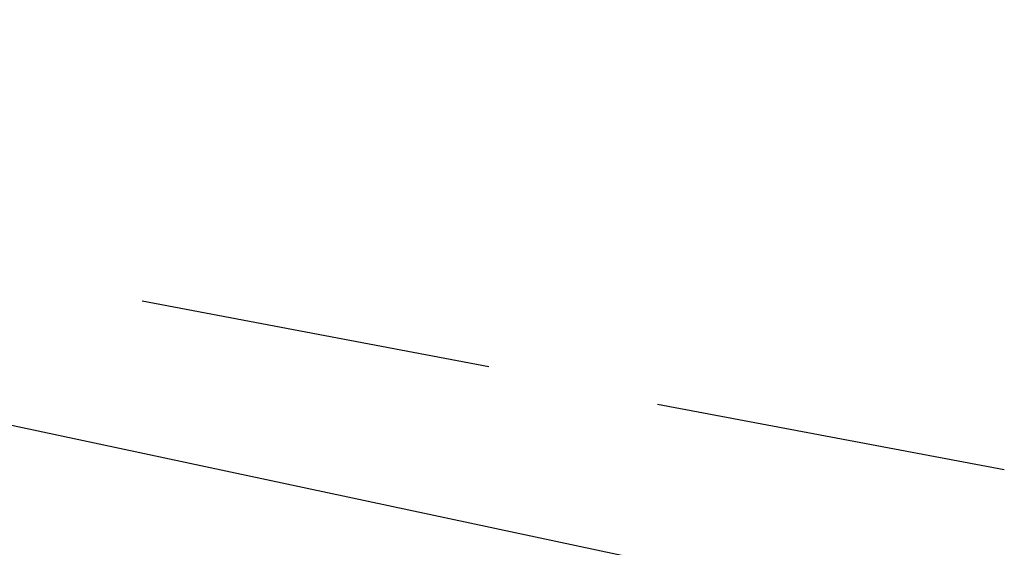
# Model space of a CAD drawing. Header units: feet. Extents: x -79 to 198, y -22 to 181.
# Tile 70 of 256: x 39.239 to 40.64, y 19.401 to 20.151. Entities that reach past the tile are written whole.
import ezdxf

# ---------------------------------------------------------------- set-up
doc = ezdxf.new("R2010")
doc.units = ezdxf.units.FT
doc.layers.add('A-LINEA', color=7, linetype='CONTINUOUS')

msp = doc.modelspace()

# ---------------------------------------------------------------- linework, layer by layer
at = {"layer": 'A-LINEA'}
for p, q in [((40.1467, 19.3778), (36.52, 20.1511)), ((40.1467, 19.3778), (36.52, 20.1511)), ((39.4133, 19.7511), (39.9067, 19.6578)), ((39.4133, 19.7511), (39.9067, 19.6578)), ((40.1467, 19.6044), (40.64, 19.5111)), ((40.1467, 19.6044), (40.64, 19.5111))]:
    msp.add_line(p, q, dxfattribs=at)

doc.saveas('drawing.dxf')
